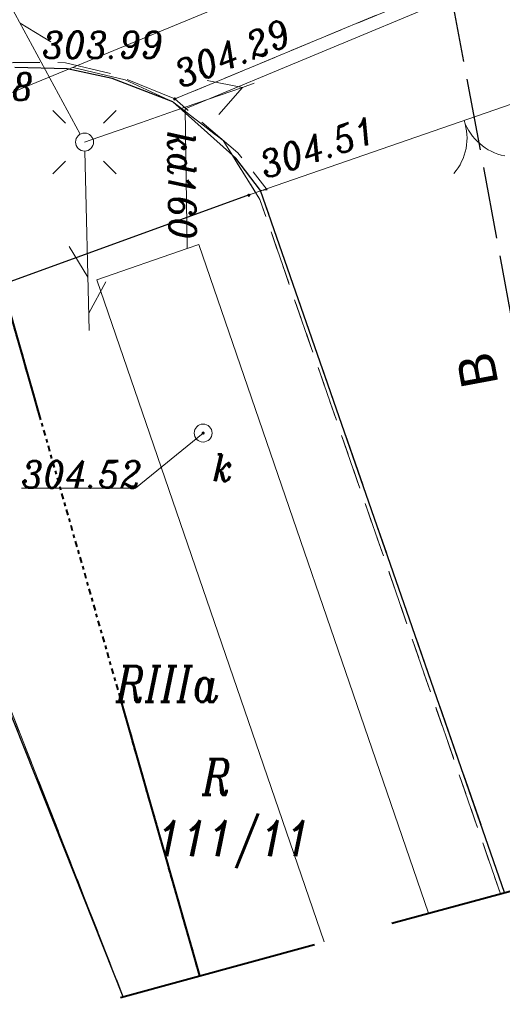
# Model space of a CAD drawing. Header units: metres. Extents: x 779 to 7046, y -512 to 9570.
# Tile 17 of 256: x 2195 to 2209, y -384 to -356. Entities that reach past the tile are written whole.
import ezdxf

# ---------------------------------------------------------------- set-up
doc = ezdxf.new("R2010")
doc.units = ezdxf.units.M
for name, pattern in [('0.5_0.5', [1, 0.5, -0.5]), ('1.5_0.5', [2, 1.5, -0.5]), ('2.0_0.5', [2.5, 2, -0.5]), ('CIĄGłA', [0]), ('DGN Style 3', [7.83309, 5.595065, -2.238026]), ('DGN Style 4', [0.3202, 0.16, -0.08, 0.0002, -0.08])]:
    doc.linetypes.add(name, pattern=pattern)
for name, color, linetype, lineweight in [('203-punkt graniczny-Atr103', 7, 'Continuous', 0), ('209-oznaczenie konturu klasyfikacyjnego', 7, 'Continuous', 0), ('210-oznaczenie konturu użytku gruntowego', 7, 'Continuous', 0), ('211-numer działki ewidencyjnej', 7, 'Continuous', 0), ('217-kontur klasyfikacyjny', 7, 'Continuous', 0), ('218-kontur użytku gruntowego', 7, 'Continuous', 0), ('219-działka ewidencyjna', 7, 'Continuous', 0), ('AGP1_OPISY', 7, 'Continuous', 13), ('brama (linia)', 7, 'Continuous', 0), ('brama (linia) - symbol', 7, 'Continuous', 0), ('jezdnia (powierzchnia)', 7, 'Continuous', 0), ('krawężnik (linia)', 7, 'Continuous', 0), ('latarnia (punkt)', 7, 'Continuous', 0), ('MPZP', 7, 'Continuous', 0), ('odwodnienie liniowe (linia)-SK', 7, 'Continuous', 0), ('ogrodzenie trwałe (linia)', 7, 'Continuous', 0), ('przewód elektroenergetyczny niskiego napięcia (linia)-SEPOW - symbol', 7, 'Continuous', 0), ('przewód kanalizacyjny (linia)-SK', 7, 'Continuous', 0), ('przewód kanalizacyjny (linia)-SK-Atr1', 7, 'Continuous', 0), ('punkt o określonej wysokości (sieć kanalizacyjna)-SK', 7, 'Continuous', 0), ('punkt o określonej wysokości (sieć kanalizacyjna)-SK-Atr2', 7, 'Continuous', 0), ('punkt wysokościowy sztuczny', 7, 'Continuous', 0), ('punkt wysokościowy sztuczny-Atr2', 7, 'Continuous', 0), ('RTPW02', 7, 'Continuous', 0), ('SUPT01', 7, 'Continuous', 0), ('właz okrągły - siec kanalizacyjna (punkt)-SK', 7, 'Continuous', 0), ('właz okrągły - siec kanalizacyjna (punkt)-SK-Atr17', 7, 'Continuous', 0), ('Zakres', 7, 'Continuous', 0), ('zbiornik - przewód kanalizacyjny (powierzchnia)-SK', 7, 'Continuous', 0)]:
    doc.layers.add(name, color=color, linetype=linetype, lineweight=lineweight)
doc.styles.add('ARIAL', font='arial.ttf')
doc.styles.get("Standard").update_dxf_attribs({"font": 'arial.ttf'})
doc.styles.add('Style-ITALIC_1250', font='ITALIC_1250.shx')
doc.linetypes.add('902-500', pattern='A,3.75,[24,dgnlstyle-geo-mz.shx,S=0.002786,R=0,X=0,Y=0],3.75', length=7.5)

# ---------------------------------------------------------------- blocks, each defined once
blk = doc.blocks.new('SM01')
at = {"color": 0, "linetype": 'Continuous', "lineweight": 13, "ltscale": 10}
for p, q in [((-5.3, 5.31), (-8.83, 8.84)), ((5.31, 5.31), (8.84, 8.84)), ((-5.3, -5.3), (-8.83, -8.83)), ((5.31, -5.3), (8.84, -8.83))]:
    blk.add_line(p, q, dxfattribs=at)
blk.add_circle((0, 0), 2.5, dxfattribs=at)
blk = doc.blocks.new('PE04')
at = {"color": 0, "linetype": 'Continuous', "lineweight": 13, "ltscale": 10}
for p, q in [((46.5, 0), (37.84, 5)), ((6.5, 0), (0, 0)), ((6.5, 0), (16.5, 0)), ((16.5, 0), (26.5, 0)), ((26.5, 0), (36.5, 0)), ((36.5, 0), (46.5, 0)), ((46.5, 0), (37.84, -5)), ((46.5, 0), (50, 0))]:
    blk.add_line(p, q, dxfattribs=at)
blk = doc.blocks.new('US22')
at = {"color": 0, "linetype": 'Continuous', "lineweight": -2, "ltscale": 10}
blk.add_circle((0, 0), 2.5, dxfattribs=at)
blk = doc.blocks.new('PW01_1')
at = {"linetype": 'Continuous', "lineweight": 13, "ltscale": 10}
h = blk.add_hatch(color=0, dxfattribs=at)
edge = h.paths.add_edge_path()
edge.add_arc((0, 0), 0.45, 0, 360)
blk = doc.blocks.new('PW02')
at = {"linetype": 'Continuous', "lineweight": 13, "ltscale": 10}
h = blk.add_hatch(color=0, dxfattribs=at)
edge = h.paths.add_edge_path()
edge.add_arc((0, 0), 0.45, 0, 360)
blk = doc.blocks.new('OK02')
at = {"color": 0, "linetype": 'Continuous', "lineweight": -2, "ltscale": 10}
for centre, start, end in [((-15, 0), 0, 60), ((15, 0), 120, 180)]:
    blk.add_arc(centre, 15, start, end, dxfattribs=at)
blk = doc.blocks.new('RTPW02')
at = {"layer": 'RTPW02', "linetype": 'Continuous', "lineweight": 13}
h = blk.add_hatch(color=7, dxfattribs=at)
edge = h.paths.add_edge_path()
edge.add_arc((0, 0), 0.045, 0, 360)
blk = doc.blocks.new('PZT MDCP podkład')
at = {"layer": '217-kontur klasyfikacyjny', "color": 252, "linetype": '1.5_0.5', "lineweight": 13, "true_color": 0x939598, "flags": 128}
for points in [[(2132.336, 11.006), (2130.886, 11.356)], [(2133.666, 10.396), (2132.336, 11.006)], [(2135.066, 9.316), (2133.666, 10.396)], [(2136.086, 7.676), (2135.066, 9.316)], [(2142.778, -11.648), (2136.086, 7.676)], [(2125.546, 2.656), (2132.284, -14.515)]]:
    blk.add_lwpolyline(points, dxfattribs=at)
at = {"layer": '218-kontur użytku gruntowego', "color": 252, "linetype": '0.5_0.5', "lineweight": 13, "true_color": 0x939598, "flags": 128}
for points in [[(2133.666, 10.396), (2135.066, 9.316)], [(2135.066, 9.316), (2133.666, 10.396)], [(2135.066, 9.316), (2136.086, 7.676)], [(2136.086, 7.676), (2135.066, 9.316)], [(2136.086, 7.676), (2142.778, -11.648)], [(2142.778, -11.648), (2136.086, 7.676)], [(2125.546, 2.656), (2132.284, -14.515)], [(2132.284, -14.515), (2125.546, 2.656)]]:
    blk.add_lwpolyline(points, dxfattribs=at)
at = {"layer": '219-działka ewidencyjna', "color": 252, "linetype": 'Continuous', "lineweight": 13, "true_color": 0x939598, "flags": 128}
for points in [[(2148.856, 18.776), (2127.576, 9.996)], [(2125.546, 2.656), (2132.284, -14.515)]]:
    blk.add_lwpolyline(points, dxfattribs=at)
at = {"layer": 'brama (linia)', "color": 252, "linetype": 'Continuous', "lineweight": 13, "true_color": 0x939598, "flags": 128}
blk.add_lwpolyline([(2147.716, 11.936), (2135.816, 7.816)], dxfattribs=at)
at = {"layer": 'jezdnia (powierzchnia)', "color": 252, "linetype": '1.5_0.5', "lineweight": 13, "true_color": 0x939598, "flags": 128}
blk.add_lwpolyline([(2222.326, 18.117), (2221.203, 22.083), (2205.386, 20.096), (2204.446, 20.596), (2203.096, 26.226), (2196.866, 25.286), (2195.626, 20.026), (2193.796, 18.826), (2188.866, 17.986), (2181.466, 17.556), (2178.606, 17.876), (2176.756, 18.456), (2173.726, 19.866), (2171.816, 21.166), (2167.276, 24.556), (2161.216, 26.826), (2157.676, 27.806), (2155.096, 28.106), (2148.546, 27.616), (2147.486, 27.656), (2146.556, 27.976), (2145.856, 28.606), (2144.736, 30.366), (2142.996, 34.696), (2142.366, 36.396), (2134.766, 38.986), (2135.116, 38.066), (2135.536, 36.916), (2136.706, 31.206), (2136.736, 29.676), (2136.306, 26.976), (2135.846, 25.416), (2133.726, 22.486), (2132.306, 21.326), (2131.486, 20.706), (2127.046, 18.566), (2125.056, 17.666), (2127.506, 10.916), (2129.216, 11.496), (2130.676, 11.486), (2132.096, 11.146), (2133.716, 10.476), (2146.306, 15.706), (2146.296, 16.146), (2146.506, 16.786), (2146.996, 17.566), (2147.256, 17.806), (2147.826, 18.186), (2148.396, 18.406), (2149.006, 18.516), (2149.656, 18.536), (2150.306, 18.406), (2150.866, 18.186), (2152.256, 17.276), (2152.966, 16.616), (2160.196, 19.556), (2160.416, 20.026), (2161.966, 20.226), (2164.176, 19.736), (2166.856, 18.806), (2176.416, 14.626), (2183.046, 13.986), (2201.016, 15.826), (2205.616, 16.276), (2221.196, 17.986), (2222.326, 18.117)], close=True, dxfattribs=at)
blk.add_lwpolyline([(2160.074, -6.921), (2160.074, -6.921), (2158.406, -1.964), (2159.196, -1.704), (2159.736, -1.534), (2154.006, 12.416), (2148.626, 10.566), (2148.186, 10.636), (2147.866, 11.016), (2147.636, 11.966), (2147.506, 11.966), (2146.376, 15.356), (2146.306, 15.706), (2133.716, 10.476), (2135.476, 8.976), (2136.286, 7.946), (2136.106, 7.926), (2142.896, -11.615), (2142.896, -11.615)], dxfattribs=at)
at = {"layer": 'krawężnik (linia)', "color": 252, "linetype": 'Continuous', "lineweight": 30, "true_color": 0x939598, "flags": 128}
blk.add_lwpolyline([(2142.896, -11.615), (2136.106, 7.926), (2135.416, 8.826), (2133.666, 10.396), (2131.976, 11.046), (2130.726, 11.316), (2129.266, 11.356)], dxfattribs=at)
at = {"layer": 'MPZP', "color": 252, "linetype": 'DGN Style 4', "lineweight": 40, "true_color": 0x939598, "flags": 128}
blk.add_lwpolyline([(2134.413, -13.933), (2127.576, 9.996), (2122.802, 37.892), (2105.951, 127.031)], dxfattribs=at)
at = {"layer": 'odwodnienie liniowe (linia)-SK', "color": 252, "linetype": 'Continuous', "lineweight": 13, "true_color": 0x939598}
blk.add_line((2146.376, 15.356), (2134.006, 10.206), dxfattribs=at)
at = {"layer": 'ogrodzenie trwałe (linia)', "color": 252, "linetype": '902-500', "lineweight": 30, "true_color": 0x939598, "flags": 128}
for points in [[(2135.816, 7.816), (2126.156, 4.306), (2125.436, 2.696)], [(2132.279, -14.517), (2125.436, 2.696)]]:
    blk.add_lwpolyline(points, dxfattribs=at)
at = {"layer": 'przewód kanalizacyjny (linia)-SK', "color": 252, "linetype": 'Continuous', "lineweight": 13, "true_color": 0x939598, "flags": 128}
blk.add_lwpolyline([(2134.066, 6.316), (2134.006, 10.206)], dxfattribs=at)
at = {"layer": 'punkt o określonej wysokości (sieć kanalizacyjna)-SK-Atr2', "color": 252, "lineweight": 13, "true_color": 0x939598, "flags": 128}
blk.add_lwpolyline([(2134.506, 1.176), (2132.626, -0.354), (2129.453, -0.354)], dxfattribs=at)
at = {"layer": 'SUPT01', "color": 252, "linetype": 'Continuous', "lineweight": 13, "true_color": 0x939598}
for p, q in [((2128.71, 13.895), (2131.088, 9.496)), ((2129.416, 12.589), (2130.267, 12.065)), ((2131.334, 4.028), (2131.212, 9.027)), ((2131.298, 5.512), (2130.777, 6.365)), ((2131.801, 5.39), (2131.322, 4.512))]:
    blk.add_line(p, q, dxfattribs=at)
at = {"layer": 'Zakres', "color": 252, "linetype": 'DGN Style 3', "lineweight": 40, "true_color": 0x939598, "flags": 128}
blk.add_lwpolyline([(2174.696, 172.586), (2130.246, 158.476), (2070.276, 140.136), (2076.276, 101.676), (2103.086, -22.494), (2224.436, 10.666), (2208.436, 67.156), (2203.276, 85.806), (2188.226, 134.806), (2174.696, 172.586)], close=True, dxfattribs=at)
at = {"layer": 'zbiornik - przewód kanalizacyjny (powierzchnia)-SK', "color": 252, "linetype": 'Continuous', "lineweight": 13, "true_color": 0x939598, "flags": 128}
blk.add_lwpolyline([(2140.776, -12.194), (2140.776, -12.194), (2134.386, 6.426), (2134.066, 6.316), (2131.546, 5.446), (2137.874, -12.987), (2137.874, -12.987)], dxfattribs=at)
at = {"layer": 'brama (linia) - symbol', "color": 252, "linetype": 'Continuous', "lineweight": 13, "true_color": 0x939598, "xscale": 0.1, "yscale": 0.1, "zscale": 0.1, "rotation": 199.097}
blk.add_blockref('OK02', (2141.766, 9.876), dxfattribs=at)
at = {"layer": 'latarnia (punkt)', "color": 252, "linetype": 'Continuous', "lineweight": 13, "true_color": 0x939598, "xscale": 0.1, "yscale": 0.1, "zscale": 0.1}
blk.add_blockref('SM01', (2131.206, 9.276), dxfattribs=at)
at = {"layer": 'przewód elektroenergetyczny niskiego napięcia (linia)-SEPOW - symbol', "color": 252, "linetype": 'Continuous', "lineweight": 13, "true_color": 0x939598, "xscale": 0.1, "yscale": 0.1, "zscale": 0.1, "rotation": 19.11600000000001}
blk.add_blockref('PE04', (2131.206, 9.276), dxfattribs=at)
at = {"layer": 'punkt o określonej wysokości (sieć kanalizacyjna)-SK', "color": 252, "linetype": 'Continuous', "lineweight": 13, "true_color": 0x939598, "xscale": 0.1, "yscale": 0.1, "zscale": 0.1}
blk.add_blockref('PW01_1', (2134.506, 1.176), dxfattribs=at)
at = {"layer": 'punkt wysokościowy sztuczny', "color": 252, "linetype": 'Continuous', "lineweight": 13, "true_color": 0x939598, "xscale": 0.1, "yscale": 0.1, "zscale": 0.1}
blk.add_blockref('PW02', (2135.776, 7.796), dxfattribs=at)
at = {"layer": 'RTPW02', "color": 252, "linetype": 'Continuous', "lineweight": 13, "true_color": 0x939598}
blk.add_blockref('RTPW02', (2133.716, 10.476), dxfattribs=at)
at = {"layer": 'właz okrągły - siec kanalizacyjna (punkt)-SK', "color": 252, "linetype": 'Continuous', "lineweight": 13, "true_color": 0x939598, "xscale": 0.1, "yscale": 0.1, "zscale": 0.1}
blk.add_blockref('US22', (2134.506, 1.176), dxfattribs=at)
at = {"layer": '203-punkt graniczny-Atr103', "color": 252, "lineweight": 13, "true_color": 0x939598, "insert": (2127.189, 10.449), "char_height": 0.75, "attachment_point": 7, "line_spacing_factor": 0.6}
blk.add_mtext('\\FITALIC_1250;\\H1x;\\W0.9;M108', dxfattribs=at)
at = {"layer": '209-oznaczenie konturu klasyfikacyjnego', "color": 252, "linetype": 'Continuous', "lineweight": 13, "true_color": 0x939598, "insert": (2132.079, -6.31), "char_height": 1, "attachment_point": 7, "line_spacing_factor": 0.6}
blk.add_mtext('\\FITALIC_1250;\\H1x;\\W0.79;RIIIa', dxfattribs=at)
at = {"layer": '210-oznaczenie konturu użytku gruntowego', "color": 252, "linetype": 'Continuous', "lineweight": 13, "true_color": 0x939598, "insert": (2134.479, -8.898), "char_height": 1, "attachment_point": 7, "line_spacing_factor": 0.6}
blk.add_mtext('\\FITALIC_1250;\\H1x;\\W0.79;R', dxfattribs=at)
at = {"layer": '211-numer działki ewidencyjnej', "color": 252, "linetype": 'Continuous', "lineweight": 13, "true_color": 0x939598, "insert": (2133.228, -9.604), "char_height": 1, "attachment_point": 1, "line_spacing_factor": 0.6}
blk.add_mtext('\\FITALIC_1250;\\H1x;\\W0.79;111/11', dxfattribs=at)
at = {"layer": 'przewód kanalizacyjny (linia)-SK-Atr1', "color": 252, "lineweight": 13, "true_color": 0x939598, "insert": (2133.891, 9.575), "char_height": 0.75, "attachment_point": 4, "rotation": 270.884, "line_spacing_factor": 0.6}
blk.add_mtext('\\FITALIC_1250;\\H1x;\\W0.9;kd160', dxfattribs=at)
at = {"layer": 'punkt o określonej wysokości (sieć kanalizacyjna)-SK-Atr2', "color": 252, "lineweight": 13, "true_color": 0x939598, "insert": (2129.453, -0.346), "char_height": 0.75, "attachment_point": 7, "line_spacing_factor": 0.6}
blk.add_mtext('\\FITALIC_1250;\\H1x;\\W0.9;304.52', dxfattribs=at)
at = {"layer": 'punkt wysokościowy sztuczny-Atr2', "color": 252, "lineweight": 13, "true_color": 0x939598, "insert": (2135.996, 8.966), "char_height": 0.75, "attachment_point": 1, "rotation": 18.391, "line_spacing_factor": 0.6}
blk.add_mtext('\\FITALIC_1250;\\H1x;\\W0.9;304.51', dxfattribs=at)
at = {"layer": 'RTPW02', "color": 252, "linetype": 'Continuous', "lineweight": 13, "true_color": 0x939598, "style": 'Style-ITALIC_1250', "width": 0.9}
blk.add_text('303.99', height=0.75, dxfattribs=at).set_placement((2130.03, 11.608))
blk.add_text('304.29', height=0.75, rotation=21.695, dxfattribs=at).set_placement((2133.896, 10.776))
at = {"layer": 'właz okrągły - siec kanalizacyjna (punkt)-SK-Atr17', "color": 252, "lineweight": 13, "true_color": 0x939598, "insert": (2134.766, -0.164), "char_height": 0.75, "attachment_point": 7, "line_spacing_factor": 0.6}
blk.add_mtext('\\FITALIC_1250;\\H1x;\\W0.9;k', dxfattribs=at)
blk = doc.blocks.new('PRZEKRÓJ TERENU OPIS PZT')
at = {"color": 18, "linetype": '2.0_0.5', "true_color": 0x000000}
blk.add_lwpolyline([(2696.459, 9.36), (2736.515, 9.36), (2736.514, 14.237), (2764.724, 14.188), (2764.726, 9.311), (2854.774, 9.36)], dxfattribs=at)
at = {"layer": 'AGP1_OPISY', "color": 18, "linetype": '2.0_0.5', "lineweight": 40, "true_color": 0x000000, "insert": (2697.466, 10.055), "char_height": 1.026, "attachment_point": 7, "style": 'ARIAL', "bg_fill": 3, "box_fill_scale": 1.5, "bg_fill_color": 256, "bg_fill_transparency": 0}
blk.add_mtext('B', dxfattribs=at)

msp = doc.modelspace()

# ---------------------------------------------------------------- linework, layer by layer
at = {"layer": 'MPZP', "color": 202, "linetype": 'DGN Style 4', "lineweight": 40, "ltscale": 50, "true_color": 0x8a2be2, "flags": 128}
msp.add_lwpolyline([(2200.372, -383.08), (2193.535, -359.15), (2193.105, -356.636), (2192.746, -354.538), (2192.059, -350.529), (2190.677, -342.454), (2189.38, -334.871), (2188.761, -331.255), (2187.435, -324.24), (2186.914, -321.488), (2185.885, -316.043), (2185.166, -312.24), (2184.596, -309.227), (2183.438, -303.098), (2182.811, -299.782), (2181.653, -293.656), (2180.562, -287.887), (2179.674, -283.19), (2178.869, -278.928), (2178.09, -274.807), (2177.235, -270.285), (2175.348, -260.303), (2173.578, -250.94), (2171.611, -240.426), (2170.809, -235.899), (2167.877, -219.333)], dxfattribs=at)

# ---------------------------------------------------------------- block references
at = {"color": 18, "linetype": 'CIĄGłA', "lineweight": 5, "true_color": 0x000000}
msp.add_blockref('PZT MDCP podkład', (65.959, -369.147), dxfattribs=at)

# ---------------------------------------------------------------- next in the draw order: block references
at = {"color": 18, "linetype": 'CIĄGłA', "lineweight": 5, "true_color": 0x000000, "rotation": 100.5600011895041}
msp.add_blockref('PRZEKRÓJ TERENU OPIS PZT', (2712.923, -3016.535), dxfattribs=at)

doc.saveas('drawing.dxf')
